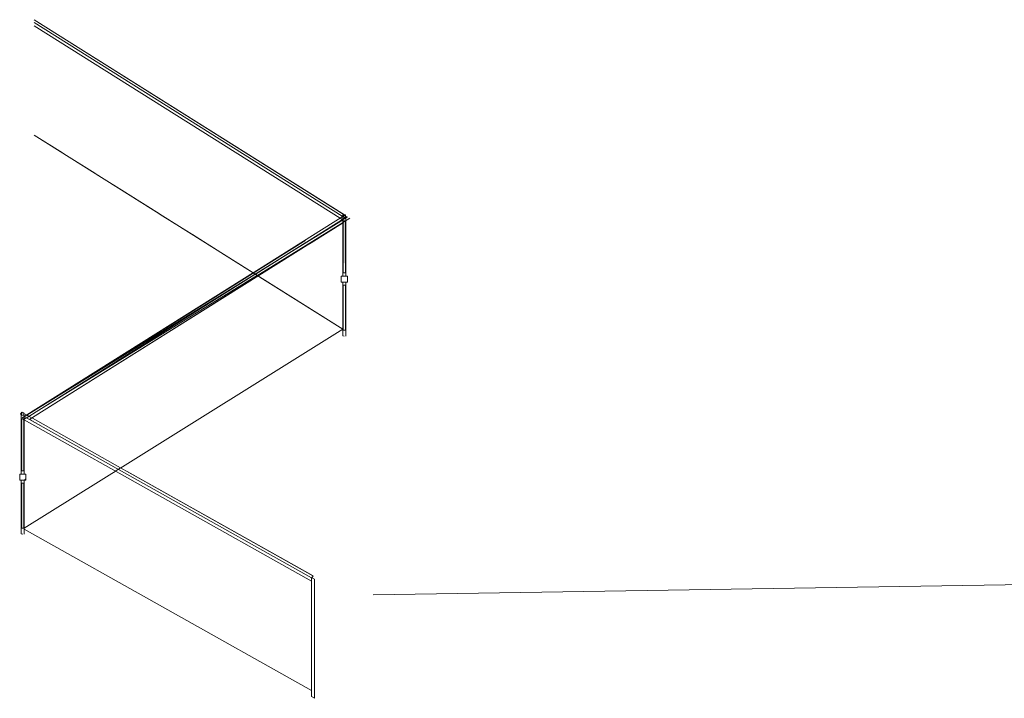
# Model space of a CAD drawing. Header units: millimetres. Extents: x 126830 to 197420, y -10585 to 21156.
# Tile 51 of 100: x 166890 to 174991, y -5493 to 94. Entities that reach past the tile are written whole.
import ezdxf

# ---------------------------------------------------------------- set-up
doc = ezdxf.new("R2010")
doc.units = ezdxf.units.MM
doc.header["$MEASUREMENT"] = 0
doc.linetypes.add('Wipeout_Contour', pattern=[1000, 0, -1000])
for name, color, linetype in [('Situace - terén', 7, 'Continuous'), ('Výplně - Povrchové', 7, 'Continuous'), ('Výplně – Řezové', 7, 'Continuous')]:
    doc.layers.add(name, color=color, linetype=linetype)
pattern_1 = [(45, (40059.53, 0), (-79.54951, 79.54951), []), (45, (40033.01, 26.52), (-79.54951, 79.54951), [])]

msp = doc.modelspace()

# ---------------------------------------------------------------- linework, layer by layer
at = {"layer": 'Situace - terén', "color": 7, "linetype": 'Continuous', "lineweight": 13}
msp.add_line((187333.2, -4365.9), (169798.1, -4641.3), dxfattribs=at)

# ---------------------------------------------------------------- wipeouts: each hides what was drawn before it
at = {"color": 254, "linetype": 'Wipeout_Contour', "lineweight": 0, "ltscale": 1017348.225257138}
msp.add_wipeout([(169552.4, -1506.9), (169541.9, -1523.9), (169550.3, -1529.1), (169550.9, -1529.2), (169550.9, -1512.1), (169560.9, -1512.1)], dxfattribs=at).dxf.layer = 'Výplně - Povrchové'
at = {"color": 254, "linetype": 'Wipeout_Contour', "lineweight": 0, "ltscale": 677434.017154}
msp.add_wipeout([(169303, -4486.1), (169294.4, -4501.3), (169294.8, -4501.3), (169303.3, -4486.1)], dxfattribs=at).dxf.layer = 'Výplně - Povrchové'

# ---------------------------------------------------------------- next in the draw order: wipeouts: each hides what was drawn before it
at = {"color": 254, "linetype": 'Wipeout_Contour', "lineweight": 0, "ltscale": 842711.187608}
msp.add_wipeout([(167008.4, 93.9), (169552.4, -1506.9), (169560.9, -1512.1), (169561, -1512.1), (167008.6, 93.9)], dxfattribs=at).dxf.layer = 'Výplně - Povrchové'
at = {"color": 254, "linetype": 'Wipeout_Contour', "lineweight": 0, "ltscale": 1848482.00782905}
msp.add_wipeout([(166915, -3162.1), (166915, -3162.2), (166927.3, -3165.4), (166927.3, -3172.1), (169290.5, -4502), (169290.5, -4499.1), (169290.5, -4499.1), (169294.4, -4501.3), (169303, -4486.1), (166924.9, -3147.8), (166924.9, -3162.1)], dxfattribs=at).dxf.layer = 'Výplně - Povrchové'

# ---------------------------------------------------------------- next in the draw order: wipeouts: each hides what was drawn before it
at = {"color": 254, "linetype": 'Wipeout_Contour', "lineweight": 0, "ltscale": 673124.727716}
msp.add_wipeout([(167008.4, 70.3), (169541.9, -1523.9), (169552.4, -1506.9), (167008.4, 93.9)], dxfattribs=at).dxf.layer = 'Výplně - Povrchové'
at = {"color": 254, "linetype": 'Wipeout_Contour', "lineweight": 0, "ltscale": 834675.667029}
msp.add_wipeout([(166896.3, -3154.5), (166904.9, -3159.5), (166904.9, -3142.1), (166914.9, -3142.1), (166906.2, -3137.2)], dxfattribs=at).dxf.layer = 'Výplně - Povrchové'

# ---------------------------------------------------------------- next in the draw order: wipeouts: each hides what was drawn before it
at = {"color": 254, "linetype": 'Wipeout_Contour', "lineweight": 0, "ltscale": 1351356.65867886}
msp.add_wipeout([(167008.4, -856.1), (169548.4, -2454.3), (169548.4, -2066.5), (169535.9, -2066.5), (169535.9, -2016.5), (169548.4, -2016.5), (169548.4, -1554.3), (167008.4, 43.9)], dxfattribs=at).dxf.layer = 'Výplně - Povrchové'
at = {"color": 254, "linetype": 'Wipeout_Contour', "lineweight": 0, "ltscale": 500834.18899}
msp.add_wipeout([(166915, -3162.1), (166914.8, -3162.1), (166915, -3162.2)], dxfattribs=at).dxf.layer = 'Výplně - Povrchové'

# ---------------------------------------------------------------- next in the draw order: wipeouts: each hides what was drawn before it
at = {"color": 254, "linetype": 'Wipeout_Contour', "lineweight": 0, "ltscale": 673128.164225}
msp.add_wipeout([(167008.6, 43.9), (167008.4, 43.9), (169548.4, -1554.3), (169548.4, -1554.2)], dxfattribs=at).dxf.layer = 'Výplně - Povrchové'
at = {"color": 254, "linetype": 'Wipeout_Contour', "lineweight": 0, "ltscale": 677007.649807}
msp.add_wipeout([(169238.4, -1720.9), (169247.7, -1735.7), (169247.8, -1735.4), (169238.5, -1720.6)], dxfattribs=at).dxf.layer = 'Výplně - Povrchové'
at = {"color": 254, "linetype": 'Wipeout_Contour', "lineweight": 0, "ltscale": 500824.380275}
msp.add_wipeout([(166906.2, -3137.2), (166914.9, -3142.1), (166915.1, -3142.1)], dxfattribs=at).dxf.layer = 'Výplně - Povrchové'
at = {"color": 254, "linetype": 'Wipeout_Contour', "lineweight": 0, "ltscale": 678292.859909}
msp.add_wipeout([(169585.9, -2016.5), (169535.9, -2016.5), (169535.9, -2066.5), (169585.9, -2066.5)], dxfattribs=at).dxf.layer = 'Výplně – Řezové'

# ---------------------------------------------------------------- next in the draw order: hatches: boundary and pattern name
at = {"layer": 'Výplně – Řezové', "linetype": 'Continuous', "lineweight": 13, "true_color": 0x97cbff}
h = msp.add_hatch(dxfattribs=at)
h.set_pattern_fill('Kov___ocel_0002', color=151, style=0, pattern_type=2)
h.set_pattern_definition(pattern_1)
h.paths.add_polyline_path([(169585.9, -2016.5), (169535.9, -2016.5), (169535.9, -2066.5), (169585.9, -2066.5)])
at = {"layer": 'Výplně – Řezové', "linetype": 'Continuous', "lineweight": 0, "true_color": 0x20353f}
msp.add_hatch(color=159, dxfattribs=at).paths.add_polyline_path([(169550.9, -2091.5), (169550.9, -2462.1), (169570.9, -2462.1), (169570.9, -2091.5)])

# ---------------------------------------------------------------- next in the draw order: linework, layer by layer
at = {"color": 8, "linetype": 'Continuous', "lineweight": 20}
for p, q in [((167008.6, -856.1), (167240.8, -1002.1)), ((167253.7, -1010.3), (167507.4, -1169.9)), ((167518.2, -1176.7), (167774, -1337.7)), ((167782.6, -1343.1), (168040.7, -1505.5)), ((168047, -1509.5), (168307.3, -1673.2))]:
    msp.add_line(p, q, dxfattribs=at)

# ---------------------------------------------------------------- next in the draw order: wipeouts: each hides what was drawn before it
at = {"color": 254, "linetype": 'Wipeout_Contour', "lineweight": 0, "ltscale": 1017340.048310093}
msp.add_wipeout([(169548.4, -1528.5), (169548.4, -1528.6), (169550.9, -1529.3), (169550.9, -1529.2), (169550.3, -1529.1), (169550.1, -1529)], dxfattribs=at).dxf.layer = 'Výplně - Povrchové'
at = {"color": 254, "linetype": 'Wipeout_Contour', "lineweight": 0, "ltscale": 672634.338007}
msp.add_wipeout([(166924.9, -3147.8), (169303, -4486.1), (169303.3, -4486.1), (166924.9, -3147.7)], dxfattribs=at).dxf.layer = 'Výplně - Povrchové'

# ---------------------------------------------------------------- next in the draw order: wipeouts: each hides what was drawn before it
at = {"color": 254, "linetype": 'Wipeout_Contour', "lineweight": 0, "ltscale": 678296.422339}
msp.add_wipeout([(169561.1, -1532.1), (169560.8, -1532.1), (169573.4, -1535.8), (169573.4, -1535.7)], dxfattribs=at).dxf.layer = 'Výplně - Povrchové'
at = {"color": 254, "linetype": 'Wipeout_Contour', "lineweight": 0, "ltscale": 1340561.847240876}
msp.add_wipeout([(166927.3, -3199.2), (166927.3, -3646.5), (166939.9, -3646.5), (166939.9, -3696.5), (166927.3, -3696.5), (166927.3, -4099.2), (169290.5, -5429.1), (169290.5, -4529.1)], dxfattribs=at).dxf.layer = 'Výplně - Povrchové'

# ---------------------------------------------------------------- next in the draw order: wipeouts: each hides what was drawn before it
at = {"color": 254, "linetype": 'Wipeout_Contour', "lineweight": 0, "ltscale": 672618.199664}
msp.add_wipeout([(166927.6, -3199.2), (166927.3, -3199.2), (169290.5, -4529.1), (169290.5, -4528.9)], dxfattribs=at).dxf.layer = 'Výplně - Povrchové'
at = {"color": 254, "linetype": 'Wipeout_Contour', "lineweight": 0, "ltscale": 678271.021887}
msp.add_wipeout([(169570.9, -1532.1), (169570.9, -1512.1), (169550.9, -1512.1), (169550.9, -1532.1)], dxfattribs=at).dxf.layer = 'Výplně – Řezové'

# ---------------------------------------------------------------- next in the draw order: hatches: boundary and pattern name
at = {"layer": 'Výplně – Řezové', "linetype": 'Continuous', "lineweight": 13, "true_color": 0x97cbff}
h = msp.add_hatch(dxfattribs=at)
h.set_pattern_fill('Kov___ocel_0002', color=151, style=0, pattern_type=2)
h.set_pattern_definition(pattern_1)
h.paths.add_polyline_path([(169570.9, -1532.1), (169570.9, -1512.1), (169550.9, -1512.1), (169550.9, -1532.1)])
at = {"layer": 'Výplně – Řezové', "linetype": 'Continuous', "lineweight": 0, "true_color": 0x20353f}
msp.add_hatch(color=159, dxfattribs=at).paths.add_polyline_path([(169550.9, -1562.1), (169550.9, -1991.5), (169570.9, -1991.5), (169570.9, -1562.1)])

# ---------------------------------------------------------------- next in the draw order: linework, layer by layer
at = {"color": 251, "linetype": 'Continuous', "lineweight": 20, "true_color": 0x6a6a6a}
for p, q in [((169552.4, -1506.9), (167008.4, 93.9)), ((169561, -1512.1), (167008.6, 93.9)), ((169541.9, -1523.9), (167008.4, 70.3)), ((169541.9, -1523.9), (169552.4, -1506.9)), ((169550.3, -1529.1), (169541.9, -1523.9)), ((169560.9, -1512.1), (169552.4, -1506.9))]:
    msp.add_line(p, q, dxfattribs=at)
at = {"color": 8, "linetype": 'Continuous', "lineweight": 20}
for p, q in [((169548.4, -1554.3), (167008.4, 43.9)), ((169548.4, -1554.2), (167008.6, 43.9)), ((169550.1, -1529), (169548.4, -1528.5)), ((169548.4, -1528.5), (169548.4, -1528.6)), ((169548.4, -1528.6), (169550.9, -1529.3)), ((169560.8, -1532.1), (169573.4, -1535.8)), ((169573.4, -1535.7), (169561.1, -1532.1)), ((169573.4, -1535.8), (169573.4, -1535.7))]:
    msp.add_line(p, q, dxfattribs=at)
at = {"color": 7, "linetype": 'Continuous', "lineweight": 20}
for p, q in [((169550.9, -1512.1), (169550.9, -1532.1)), ((169570.9, -1512.1), (169550.9, -1512.1)), ((169570.9, -1532.1), (169550.9, -1532.1)), ((169570.9, -1512.1), (169570.9, -1532.1)), ((169570.9, -1562.1), (169550.9, -1562.1))]:
    msp.add_line(p, q, dxfattribs=at)

# ---------------------------------------------------------------- next in the draw order: wipeouts: each hides what was drawn before it
at = {"color": 254, "linetype": 'Wipeout_Contour', "lineweight": 0, "ltscale": 1502639.353340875}
msp.add_wipeout([(166927.3, -3165.4), (166927.2, -3165.4), (166927.2, -3646.5), (166927.3, -3646.5), (166927.3, -3199.2), (166927.6, -3199.2), (166927.6, -3199.2), (166927.6, -3172.3), (166927.3, -3172.1)], dxfattribs=at).dxf.layer = 'Výplně - Povrchové'
at = {"color": 254, "linetype": 'Wipeout_Contour', "lineweight": 0, "ltscale": 1001850.279502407}
msp.add_wipeout([(166927.3, -3696.5), (166927.2, -3696.5), (166927.2, -4142.1), (166927.6, -4142.1), (166927.6, -4099.4), (166927.3, -4099.2)], dxfattribs=at).dxf.layer = 'Výplně - Povrchové'
at = {"color": 254, "linetype": 'Wipeout_Contour', "lineweight": 0, "ltscale": 677509.473358}
msp.add_wipeout([(169290.5, -5479.1), (169315.5, -5493.2), (169315.5, -4513.2), (169290.5, -4499.1)], dxfattribs=at).dxf.layer = 'Výplně - Povrchové'

# ---------------------------------------------------------------- next in the draw order: linework, layer by layer
at = {"color": 7, "linetype": 'Continuous', "lineweight": 20}
msp.add_line((166924.9, -4092.1), (166904.9, -4092.1), dxfattribs=at)
at = {"color": 8, "linetype": 'Continuous', "lineweight": 20}
msp.add_line((166902.2, -4138.9), (166914.7, -4142.1), dxfattribs=at)

# ---------------------------------------------------------------- next in the draw order: wipeouts: each hides what was drawn before it
at = {"color": 254, "linetype": 'Wipeout_Contour', "lineweight": 0, "ltscale": 667734.114317}
msp.add_wipeout([(166902.6, -3158.9), (166902.2, -3158.9), (166904.9, -3159.6), (166904.9, -3159.5)], dxfattribs=at).dxf.layer = 'Výplně - Povrchové'
at = {"color": 254, "linetype": 'Wipeout_Contour', "lineweight": 0, "ltscale": 1016369.741310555}
msp.add_wipeout([(169315.5, -4513.2), (169315.5, -5493.2), (169315.8, -5493.2), (169315.8, -5486.1), (169315.8, -5486.1), (169315.8, -4513.2)], dxfattribs=at).dxf.layer = 'Výplně - Povrchové'
at = {"color": 254, "linetype": 'Wipeout_Contour', "lineweight": 0, "ltscale": 667821.181691}
msp.add_wipeout([(166889.9, -3646.5), (166889.9, -3696.5), (166939.9, -3696.5), (166939.9, -3646.5)], dxfattribs=at).dxf.layer = 'Výplně – Řezové'

# ---------------------------------------------------------------- next in the draw order: hatches: boundary and pattern name
at = {"layer": 'Výplně – Řezové', "linetype": 'Continuous', "lineweight": 13, "true_color": 0x97cbff}
h = msp.add_hatch(dxfattribs=at)
h.set_pattern_fill('Kov___ocel_0002', color=151, style=0, pattern_type=2)
h.set_pattern_definition(pattern_1)
h.paths.add_polyline_path([(166889.9, -3646.5), (166889.9, -3696.5), (166939.9, -3696.5), (166939.9, -3646.5)])
at = {"layer": 'Výplně – Řezové', "linetype": 'Continuous', "lineweight": 0, "true_color": 0x20353f}
msp.add_hatch(color=159, dxfattribs=at).paths.add_polyline_path([(166924.9, -3721.5), (166904.9, -3721.5), (166904.9, -4092.1), (166924.9, -4092.1)])

# ---------------------------------------------------------------- next in the draw order: linework, layer by layer
at = {"color": 7, "linetype": 'Continuous', "lineweight": 20}
for p, q in [((166924.9, -3621.5), (166904.9, -3621.5)), ((166889.9, -3646.5), (166889.9, -3696.5)), ((166939.9, -3696.5), (166889.9, -3696.5)), ((166904.9, -3721.5), (166904.9, -4092.1)), ((166924.9, -3721.5), (166904.9, -3721.5)), ((166924.9, -3721.5), (166924.9, -4092.1))]:
    msp.add_line(p, q, dxfattribs=at)
at = {"color": 8, "linetype": 'Continuous', "lineweight": 20}
for p, q in [((166902.2, -4138.9), (166902.2, -3696.5)), ((166927.2, -4142.1), (166927.2, -3696.5)), ((166927.6, -4142.1), (166927.6, -3696.5)), ((169290.5, -5479.1), (169315.5, -5493.2)), ((169315.5, -5493.2), (169315.8, -5493.2))]:
    msp.add_line(p, q, dxfattribs=at)

# ---------------------------------------------------------------- next in the draw order: wipeouts: each hides what was drawn before it
at = {"color": 254, "linetype": 'Wipeout_Contour', "lineweight": 0, "ltscale": 834749.285679}
msp.add_wipeout([(166914.8, -3162.1), (166914.7, -3162.1), (166927.2, -3165.4), (166927.3, -3165.4), (166915, -3162.2)], dxfattribs=at).dxf.layer = 'Výplně - Povrchové'
at = {"color": 254, "linetype": 'Wipeout_Contour', "lineweight": 0, "ltscale": 1185516.532304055}
msp.add_wipeout([(169290.5, -4499.1), (169290.5, -4499.1), (169315.5, -4513.2), (169315.8, -4513.2), (169294.8, -4501.3), (169294.8, -4501.3), (169294.4, -4501.3)], dxfattribs=at).dxf.layer = 'Výplně - Povrchové'

# ---------------------------------------------------------------- next in the draw order: linework, layer by layer
at = {"color": 8, "linetype": 'Continuous', "lineweight": 20}
for p, q in [((166927.3, -4099.2), (169290.5, -5429.1)), ((166927.6, -4099.2), (169290.5, -5428.9)), ((169290.5, -4499.1), (169290.5, -4499.1)), ((169290.5, -4499.1), (169315.5, -4513.2)), ((169290.5, -5479.1), (169290.5, -4499.1)), ((169315.8, -4513.2), (169294.8, -4501.3)), ((169315.5, -4513.2), (169315.8, -4513.2)), ((169315.5, -5493.2), (169315.5, -4513.2)), ((169315.8, -5486.1), (169315.8, -4513.2))]:
    msp.add_line(p, q, dxfattribs=at)
at = {"color": 251, "linetype": 'Continuous', "lineweight": 20, "true_color": 0x6a6a6a}
for p, q in [((169294.4, -4501.3), (169303, -4486.1)), ((169303.3, -4486.1), (169294.8, -4501.3)), ((169303, -4486.1), (169303.3, -4486.1))]:
    msp.add_line(p, q, dxfattribs=at)

# ---------------------------------------------------------------- next in the draw order: wipeouts: each hides what was drawn before it
at = {"color": 254, "linetype": 'Wipeout_Contour', "lineweight": 0, "ltscale": 667778.715984}
msp.add_wipeout([(166904.9, -3142.1), (166904.9, -3162.1), (166924.9, -3162.1), (166924.9, -3142.1)], dxfattribs=at).dxf.layer = 'Výplně – Řezové'

# ---------------------------------------------------------------- next in the draw order: hatches: boundary and pattern name
at = {"layer": 'Výplně – Řezové', "linetype": 'Continuous', "lineweight": 13, "true_color": 0x97cbff}
h = msp.add_hatch(dxfattribs=at)
h.set_pattern_fill('Kov___ocel_0002', color=151, style=0, pattern_type=2)
h.set_pattern_definition(pattern_1)
h.paths.add_polyline_path([(166904.9, -3142.1), (166904.9, -3162.1), (166924.9, -3162.1), (166924.9, -3142.1)])
at = {"layer": 'Výplně – Řezové', "linetype": 'Continuous', "lineweight": 0, "true_color": 0x20353f}
msp.add_hatch(color=159, dxfattribs=at).paths.add_polyline_path([(166924.9, -3192.1), (166904.9, -3192.1), (166904.9, -3621.5), (166924.9, -3621.5)])

# ---------------------------------------------------------------- next in the draw order: wipeouts: each hides what was drawn before it
at = {"color": 254, "linetype": 'Wipeout_Contour', "lineweight": 0, "ltscale": 1848079.667783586}
msp.add_wipeout([(166935.4, -3187.9), (166935.5, -3187.9), (166944.2, -3178.6), (166950.1, -3181.8), (169246.4, -1739.5), (169243.8, -1738.1), (169243.8, -1738.1), (169247.7, -1735.7), (169238.4, -1720.9), (166927.6, -3172.3), (166940.2, -3179.1)], dxfattribs=at).dxf.layer = 'Výplně - Povrchové'

# ---------------------------------------------------------------- next in the draw order: wipeouts: each hides what was drawn before it
at = {"color": 254, "linetype": 'Wipeout_Contour', "lineweight": 0, "ltscale": 834740.854148}
msp.add_wipeout([(166919.8, -3200.6), (166928.3, -3195.4), (166913, -3187.2), (166917.8, -3178.4), (166909.3, -3183.6)], dxfattribs=at).dxf.layer = 'Výplně - Povrchové'

# ---------------------------------------------------------------- next in the draw order: wipeouts: each hides what was drawn before it
at = {"color": 254, "linetype": 'Wipeout_Contour', "lineweight": 0, "ltscale": 500897.233732}
msp.add_wipeout([(166935.4, -3187.9), (166935.3, -3188), (166935.5, -3187.9)], dxfattribs=at).dxf.layer = 'Výplně - Povrchové'

# ---------------------------------------------------------------- next in the draw order: wipeouts: each hides what was drawn before it
at = {"color": 254, "linetype": 'Wipeout_Contour', "lineweight": 0, "ltscale": 500835.381529}
msp.add_wipeout([(166909.3, -3183.6), (166917.8, -3178.4), (166917.9, -3178.2)], dxfattribs=at).dxf.layer = 'Výplně - Povrchové'

# ---------------------------------------------------------------- next in the draw order: wipeouts: each hides what was drawn before it
at = {"color": 254, "linetype": 'Wipeout_Contour', "lineweight": 0, "ltscale": 672409.746099}
msp.add_wipeout([(166927.6, -3172.3), (169238.4, -1720.9), (169238.5, -1720.6), (166927.5, -3172.2)], dxfattribs=at).dxf.layer = 'Výplně - Povrchové'

# ---------------------------------------------------------------- next in the draw order: linework, layer by layer
at = {"color": 251, "linetype": 'Continuous', "lineweight": 20, "true_color": 0x6a6a6a}
for p, q in [((166896.3, -3154.5), (166906.2, -3137.2)), ((166896.3, -3154.5), (166904.9, -3159.5)), ((166906.2, -3137.2), (166914.9, -3142.1)), ((166915.1, -3142.1), (166906.2, -3137.2)), ((166915, -3162.2), (166915, -3162.1))]:
    msp.add_line(p, q, dxfattribs=at)
at = {"color": 8, "linetype": 'Continuous', "lineweight": 20}
for p, q in [((166902.6, -3158.9), (166902.2, -3158.9)), ((166902.2, -3158.9), (166904.9, -3159.6)), ((166902.2, -3646.5), (166902.2, -3158.9)), ((166904.9, -3159.5), (166902.6, -3158.9)), ((166914.7, -3162.1), (166927.2, -3165.4)), ((166927.2, -3165.4), (166927.3, -3165.4)), ((166927.2, -3646.5), (166927.2, -3165.4)), ((166927.6, -3646.5), (166927.6, -3172.3))]:
    msp.add_line(p, q, dxfattribs=at)
at = {"color": 7, "linetype": 'Continuous', "lineweight": 20}
for p, q in [((166904.9, -3142.1), (166904.9, -3162.1)), ((166924.9, -3142.1), (166904.9, -3142.1)), ((166924.9, -3142.1), (166924.9, -3162.1)), ((166924.9, -3162.1), (166904.9, -3162.1)), ((166904.9, -3192.1), (166904.9, -3621.5)), ((166924.9, -3192.1), (166904.9, -3192.1)), ((166924.9, -3192.1), (166924.9, -3621.5))]:
    msp.add_line(p, q, dxfattribs=at)

# ---------------------------------------------------------------- next in the draw order: wipeouts: each hides what was drawn before it
at = {"color": 254, "linetype": 'Wipeout_Contour', "lineweight": 0, "ltscale": 1343871.350967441}
msp.add_wipeout([(166973.8, -3194.7), (167367, -3408.2), (167373, -3397.1), (167417, -3420.9), (167410.9, -3432), (167764.8, -3624.1), (170061.1, -2181.8), (169270.1, -1752.4)], dxfattribs=at).dxf.layer = 'Výplně - Povrchové'

# ---------------------------------------------------------------- next in the draw order: linework, layer by layer
at = {"color": 8, "linetype": 'Continuous', "lineweight": 20}
for p, q in [((169548.4, -2016.5), (169548.4, -1528.6)), ((169573.4, -2016.5), (169573.4, -1535.8)), ((169548.4, -2508.6), (169548.4, -2066.5)), ((169573.4, -2512.1), (169573.4, -2066.5)), ((169548.4, -2508.6), (169560.8, -2512.1))]:
    msp.add_line(p, q, dxfattribs=at)
at = {"color": 7, "linetype": 'Continuous', "lineweight": 20}
for p, q in [((169550.9, -1562.1), (169550.9, -1991.5)), ((169570.9, -1562.1), (169570.9, -1991.5)), ((169535.9, -2016.5), (169535.9, -2066.5)), ((169585.9, -2016.5), (169535.9, -2016.5)), ((169570.9, -1991.5), (169550.9, -1991.5)), ((169585.9, -2016.5), (169585.9, -2066.5)), ((169585.9, -2066.5), (169535.9, -2066.5)), ((169550.9, -2091.5), (169550.9, -2462.1)), ((169570.9, -2091.5), (169550.9, -2091.5)), ((169570.9, -2091.5), (169570.9, -2462.1)), ((169570.9, -2462.1), (169550.9, -2462.1)), ((166939.9, -3646.5), (166889.9, -3646.5)), ((166939.9, -3646.5), (166939.9, -3696.5))]:
    msp.add_line(p, q, dxfattribs=at)

# ---------------------------------------------------------------- next in the draw order: wipeouts: each hides what was drawn before it
at = {"color": 254, "linetype": 'Wipeout_Contour', "lineweight": 0, "ltscale": 672567.187995}
msp.add_wipeout([(166974, -3194.5), (166973.8, -3194.7), (169270.1, -1752.4), (169270, -1752.3)], dxfattribs=at).dxf.layer = 'Výplně - Povrchové'

# ---------------------------------------------------------------- next in the draw order: linework, layer by layer
at = {"color": 8, "linetype": 'Continuous', "lineweight": 20}
for p, q in [((167008.4, -856.1), (169548.4, -2454.3)), ((169606.7, -1541), (166973.8, -3194.7)), ((169606.6, -1540.9), (166974, -3194.5)), ((168311.4, -1675.8), (168574, -1841)), ((168575.9, -1842.2), (169548.4, -2454.2)), ((169548.4, -2454.2), (166924.9, -4092.1)), ((169290.5, -4529.1), (166927.3, -3199.2)), ((169290.5, -4528.9), (166927.6, -3199.2))]:
    msp.add_line(p, q, dxfattribs=at)
at = {"color": 251, "linetype": 'Continuous', "lineweight": 20, "true_color": 0x6a6a6a}
for p, q in [((169565.6, -1515.2), (166909.3, -3183.6)), ((166909.3, -3183.6), (169587.8, -1529.1)), ((169565.6, -1515.2), (166927.5, -3172.2)), ((169565.8, -1515.3), (166927.6, -3172.3)), ((169584.6, -1527.1), (166950.1, -3181.8)), ((166919.8, -3200.6), (169606.6, -1541)), ((169303.3, -4486.1), (166924.9, -3147.7)), ((169303, -4486.1), (166924.9, -3147.8)), ((169290.5, -4502), (166927.3, -3172.1))]:
    msp.add_line(p, q, dxfattribs=at)

doc.saveas('drawing.dxf')
